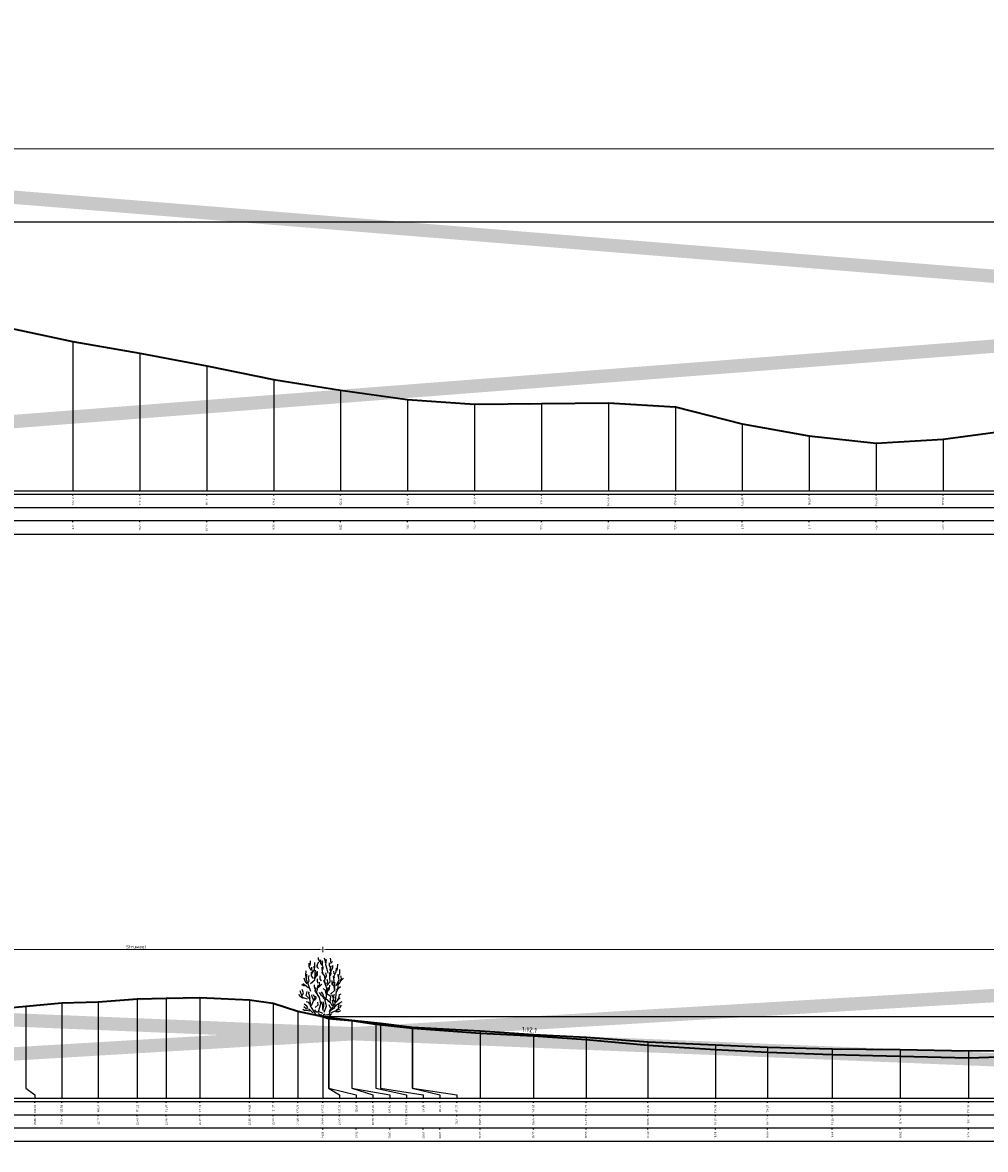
# Model space of a CAD drawing. Header units: metres. Extents: x 173015 to 189682, y 346605 to 348504.
# Tile 212 of 256: x 188982 to 189054, y 348316 to 348400. Entities that reach past the tile are written whole.
import ezdxf
from ezdxf.enums import TextEntityAlignment as Align

# ---------------------------------------------------------------- set-up
doc = ezdxf.new("R2010")
doc.units = ezdxf.units.M
doc.header["$PDMODE"] = 35
doc.header["$PDSIZE"] = 0.075
for name, color, linetype, lineweight in [('B-ME-GR-HEESTER-SD', 252, 'Continuous', 25), ('B-ME-OB-WATERLIJN-GD', 150, 'Continuous', 25), ('N-WE-GW-TALUD-T18', 1, 'Continuous', 18), ('X-ME-AL-PROFIEL_HUIDIG MAAIVELD-GD', 252, 'Continuous', 0), ('X-XX-AL-DETAIL1-M-B', 252, 'Continuous', 18), ('X-XX-AL-DWARSPROFIEL_PROFIELLIJN BOVENKANT SLIB-GD', 42, 'Continuous', 35), ('X-XX-AL-DWARSPROFIEL_PROFIELLIJN MAAIVELD-GD', 8, 'Continuous', 35), ('X-XX-AL-HULPGEOMETRIE-G', 50, 'Continuous', 25)]:
    doc.layers.add(name, color=color, linetype=linetype, lineweight=lineweight)
doc.layers.add('X-ME-AL-PROFIELRASTER-S', color=7, linetype='Continuous')
doc.styles.add('NLCS-ISO', font='NLCS-ISO.ttf', dxfattribs={"height": 1.8})
doc.styles.add('NLCS-ISO-ANNOTATIVE-T18', font='NLCS-ISO.ttf', dxfattribs={"height": 1.8})
doc.styles.add('NLCS-ISO-M100-T25', font='NLCS-ISO.ttf', dxfattribs={"height": 0.25})
doc.dimstyles.new('NLCS-M100-T25-PIJL_L3_H2', dxfattribs={"dimscale": 0.1, "dimtxt": 2.5, "dimasz": 2.5, "dimexe": 2, "dimexo": 2, "dimgap": 0.7, "dimtad": 1, "dimdec": 3, "dimzin": 0, "dimdsep": 46, "dimtxsty": 'NLCS-ISO-M100-T25', "dimcen": 0, "dimdle": 2, "dimclrd": 256, "dimclre": 256, "dimclrt": 256, "dimazin": 0, "dimtfac": 1, "dimtdec": 3, "dimtofl": 0, "dimtmove": 0, "dimatfit": 3, "dimfxl": 2, "dimfxlon": 1, "dimtfillclr": 256, "dimtolj": 1, "dimtzin": 0, "dimlwd": -1, "dimlwe": -1, "dimarcsym": 0})

# ---------------------------------------------------------------- blocks, each defined once
blk = doc.blocks.new('SAL-PROFIELRASTER_BALK_EIND1-D')
at = {"color": 0, "linetype": 'ByBlock', "lineweight": -2, "flags": 128}
for points in [[(0, 0), (1, 0)], [(0, -2.5), (1, -2.5)], [(0, -12.5), (1, -12.5)]]:
    blk.add_lwpolyline(points, dxfattribs=at)
blk = doc.blocks.new('SAL-PROFIELRASTER_BALK_EIND2-D')
at = {"color": 0, "linetype": 'ByBlock', "lineweight": -2}
blk.add_line((1, -12.5), (0, -12.5), dxfattribs=at)
blk = doc.blocks.new('SAL-PROFIELRASTER_BALK_DATA-D')
at = {"color": 0, "linetype": 'ByBlock', "lineweight": -2}
blk.add_lwpolyline([(0, -3.5), (0, -2.5)], dxfattribs=at)
at = {"color": 0, "linetype": 'ByBlock', "lineweight": -2, "style": 'NLCS-ISO-ANNOTATIVE-T18'}
blk.add_attdef('GETAL', text='', height=1.5, rotation=90, dxfattribs=at).set_placement((0.75, -5), align=Align.RIGHT)
blk = doc.blocks.new('SAL-PROFIELRASTER_AANHAAL-D')
at = {"color": 9, "linetype": 'ByBlock', "lineweight": -2, "flags": 128}
blk.add_lwpolyline([(0, 1), (0, 0)], dxfattribs=at)
blk = doc.blocks.new('SAL-PROFIELRASTER_AANHAAL_STAGGER-D')
at = {"color": 9, "linetype": 'ByBlock', "lineweight": -2, "flags": 128}
for points in [[(0, 0), (0, -0.25)], [(0, -0.25), (1, -0.75)], [(1, -0.75), (1, -1)]]:
    blk.add_lwpolyline(points, dxfattribs=at)
blk = doc.blocks.new('*D39')
at = {"layer": 'Defpoints', "color": 0, "transparency": 16777216}
for p in [(188890.424, 348390.672), (188890.424, 348383.512), (189350.024, 348363.422)]:
    blk.add_point(p, dxfattribs=at)
at = {"layer": 'X-XX-AL-DETAIL1-M-B', "transparency": 16777216}
for p, q in [((188890.424, 348390.472), (188890.424, 348390.872)), ((189349.774, 348390.672), (188890.674, 348390.672)), ((189350.024, 348390.472), (189350.024, 348390.872))]:
    blk.add_line(p, q, dxfattribs=at)
for points in [[(188890.674, 348390.713), (188890.674, 348390.63), (188890.424, 348390.672)], [(189349.774, 348390.713), (189349.774, 348390.63), (189350.024, 348390.672)]]:
    blk.add_solid(points, dxfattribs=at)
at = {"layer": 'X-XX-AL-DETAIL1-M-B', "transparency": 16777216, "insert": (189120.224, 348390.867), "char_height": 0.25, "attachment_point": 5, "style": 'NLCS-ISO-M100-T25'}
blk.add_mtext('\\A1;Waterbodem met slib', dxfattribs=at)
blk = doc.blocks.new('*D40')
at = {"layer": 'Defpoints', "color": 0, "transparency": 16777216}
for p in [(189004.828, 348330.918), (189004.828, 348321.945), (189192.181, 348321.945)]:
    blk.add_point(p, dxfattribs=at)
at = {"layer": 'X-XX-AL-DETAIL1-M-B', "transparency": 16777216}
for p, q in [((189004.828, 348330.718), (189004.828, 348331.118)), ((189191.931, 348330.918), (189005.078, 348330.918)), ((189192.181, 348330.718), (189192.181, 348331.118))]:
    blk.add_line(p, q, dxfattribs=at)
for points in [[(189005.078, 348330.96), (189005.078, 348330.877), (189004.828, 348330.918)], [(189191.931, 348330.96), (189191.931, 348330.877), (189192.181, 348330.918)]]:
    blk.add_solid(points, dxfattribs=at)
at = {"layer": 'X-XX-AL-DETAIL1-M-B', "transparency": 16777216, "insert": (189098.505, 348331.113), "char_height": 0.25, "attachment_point": 5, "style": 'NLCS-ISO-M100-T25'}
blk.add_mtext('\\A1;Waterbodem met slib', dxfattribs=at)
blk = doc.blocks.new('*D55')
at = {"layer": 'Defpoints', "color": 0, "transparency": 16777216}
for p in [(188976.956, 348330.918), (188976.956, 348321.944), (189004.828, 348321.945)]:
    blk.add_point(p, dxfattribs=at)
at = {"layer": 'X-XX-AL-DETAIL1-M-B', "transparency": 16777216}
for p, q in [((188976.956, 348330.718), (188976.956, 348331.118)), ((189004.578, 348330.918), (188977.206, 348330.918)), ((189004.828, 348330.718), (189004.828, 348331.118))]:
    blk.add_line(p, q, dxfattribs=at)
for points in [[(188977.206, 348330.96), (188977.206, 348330.877), (188976.956, 348330.918)], [(189004.578, 348330.96), (189004.578, 348330.877), (189004.828, 348330.918)]]:
    blk.add_solid(points, dxfattribs=at)
at = {"layer": 'X-XX-AL-DETAIL1-M-B', "transparency": 16777216, "insert": (188990.892, 348331.113), "char_height": 0.25, "attachment_point": 5, "style": 'NLCS-ISO-M100-T25'}
blk.add_mtext('\\A1;Struweel', dxfattribs=at)
blk = doc.blocks.new('SGR-HEESTER_S01_E_ZIJ-D')
blk.add_line((-0.166, 0), (0.141, 0))
at = {"flags": 128}
for points in [[(-0.2, 4.074), (-0.317, 4.285), (-0.317, 4.402)], [(-0.035, 3.816), (-0.153, 3.992), (-0.153, 4.238)], [(0.2, 4.015), (0.164, 4.261), (0.106, 4.367)], [(0.399, 3.241), (0.317, 3.534), (0.235, 3.863), (0.282, 4.25)], [(0.587, 4.062), (0.587, 4.226), (0.575, 4.355)], [(-1.256, 2.866), (-1.268, 3.112), (-1.256, 3.405)], [(-0.881, 3.429), (-1.01, 3.698), (-1.022, 3.992)], [(-0.975, 3.816), (-0.916, 3.956), (-0.916, 4.168)], [(-0.933, 2.465), (-0.604, 2.728), (-0.582, 3.231), (-0.56, 3.45)], [(-0.822, 3.147), (-0.775, 3.358), (-0.822, 3.558), (-0.822, 3.687)], [(-0.787, 3.241), (-0.611, 3.487), (-0.658, 3.769)], [(-0.599, 3.64), (-0.599, 3.886), (-0.599, 4.039)], [(-0.599, 2.819), (-0.47, 3.088), (-0.481, 3.241), (-0.399, 3.405)], [(-0.329, 3.581), (-0.434, 3.687), (-0.423, 3.839)], [(-0.387, 3.734), (-0.387, 3.91), (-0.305, 4.074)], [(-0.059, 4.003), (0, 4.086), (-0.047, 4.168)], [(0.035, 3.217), (-0.023, 3.335), (-0.047, 3.64), (-0.059, 3.687)], [(-0.012, 3.476), (0.023, 3.663), (-0.023, 3.863), (-0.023, 3.98)], [(0.552, 3.487), (0.575, 3.628), (0.493, 3.781), (0.493, 4.015)], [(0.564, 3.053), (0.622, 3.241), (0.575, 3.44), (0.634, 3.781)], [(0.575, 3.968), (0.716, 4.097)], [(0.634, 3.393), (0.751, 3.628), (0.74, 3.816)], [(0.834, 3.194), (0.822, 3.393)], [(0.869, 2.877), (0.834, 3.041), (0.986, 3.346), (1.022, 3.616)], [(1.045, 3.44), (1.092, 3.593), (1.115, 3.91)], [(1.198, 2.912), (1.198, 3.112), (1.268, 3.182), (1.28, 3.511)], [(-1.174, 2.443), (-1.327, 2.643), (-1.397, 2.854)], [(-0.889, 1.874), (-1.064, 2.356), (-1.218, 2.75), (-1.196, 3.166)], [(-1.092, 2.514), (-1.033, 2.666), (-1.08, 2.854), (-1.01, 3.065)], [(-0.693, 2.83), (-0.845, 3.03), (-0.845, 3.323)], [(-0.493, 2.983), (-0.399, 3.1), (-0.399, 3.323)], [(-0.352, 2.478), (-0.387, 2.619), (-0.399, 2.807)], [(-0.341, 2.138), (-0.223, 2.361), (-0.258, 2.572)], [(-0.094, 2.666), (-0.2, 2.783), (-0.211, 3.041)], [(0.141, 2.854), (0.153, 3.006), (-0.082, 3.3)], [(0.097, 0.321), (0.272, 0.78), (0.184, 1.196), (0.272, 1.459), (0.294, 2.115), (0.075, 2.684)], [(0.2, 2.431), (0.129, 2.69), (0.27, 3.03), (0.235, 3.264)], [(0.294, 2.312), (0.557, 2.597), (0.513, 2.925), (0.513, 3.275)], [(0.305, 2.42), (0.364, 2.584), (0.317, 2.783)], [(0.579, 1.677), (0.885, 1.962), (0.907, 2.29), (0.885, 2.553)], [(0.869, 2.021), (0.834, 2.267), (0.693, 2.385), (0.693, 2.69)], [(0.751, 2.431), (0.834, 2.654), (0.787, 3.006)], [(0.995, 2.312), (1.214, 2.728), (1.126, 3.144)], [(1.045, 1.997), (1.151, 2.197), (1.162, 2.572)], [(1.057, 2.361), (1.233, 2.478), (1.339, 2.654), (1.538, 2.854)], [(1.292, 2.619), (1.397, 2.83), (1.339, 3.041)], [(-1.152, 1.305), (-1.524, 1.415), (-1.7, 1.918)], [(-1.362, 2.279), (-1.573, 2.361)], [(-1.515, 1.587), (-1.444, 1.775), (-1.55, 2.021)], [(-1.08, 2.115), (-1.233, 2.267), (-1.503, 2.443)], [(-0.166, 0), (-0.517, 0.145), (-0.67, 0.408), (-0.933, 0.802), (-0.933, 1.021), (-0.977, 1.284), (-1.24, 1.568), (-1.174, 1.874)], [(-0.939, 1.352), (-0.975, 1.458), (-1.01, 1.645), (-1.069, 1.739), (-0.986, 1.833)], [(-0.564, 2.044), (-0.634, 2.22), (-0.611, 2.361)], [(0.009, 0.233), (-0.319, 0.386), (-0.144, 0.955), (-0.254, 1.415), (-0.582, 1.918), (-0.495, 2.159)], [(-0.399, 1.716), (-0.481, 1.81), (-0.387, 2.044), (-0.352, 2.373)], [(-0.294, 2.185), (-0.07, 2.42)], [(0.012, 1.481), (-0.106, 1.575), (-0.164, 1.692), (-0.258, 1.798)], [(0.27, 1.317), (0.07, 1.446), (0.012, 1.704), (-0.094, 1.833)], [(0.235, 1.763), (0.188, 1.962), (0.035, 2.068)], [(0.119, 0.102), (0.491, 0.167), (0.579, 0.474), (0.885, 0.671), (0.951, 1.13), (1.017, 1.918)], [(0.688, 0.802), (0.557, 1.108), (0.601, 1.502), (0.206, 1.743)], [(0.305, 1.728), (0.364, 1.904), (0.411, 2.162)], [(0.411, 1.939), (0.505, 2.068), (0.528, 2.349)], [(1.022, 1.81), (1.139, 2.08), (1.327, 2.244)], [(1.115, 1.282), (1.209, 1.47), (1.245, 1.645), (1.374, 1.704)], [(-1.432, 1.34), (-1.597, 1.423), (-1.714, 1.528), (-1.761, 1.634)], [(-1.127, 0.637), (-1.198, 0.777), (-1.397, 0.918)], [(-0.963, 0.918), (-1.057, 1.047), (-1.256, 1.094)], [(-0.845, 0.824), (-0.736, 1.043), (-0.604, 1.437), (-0.692, 1.612)], [(-0.693, 1.235), (-0.763, 1.399), (-0.822, 1.622)], [(-0.622, 1.2), (-0.493, 1.364), (-0.528, 1.516)], [(-0.582, 0.671), (-0.341, 0.868), (-0.385, 1.065)], [(0.059, 0.437), (-0.012, 0.578), (0, 0.848), (-0.117, 1.094)], [(0.528, 1.035), (0.446, 1.129), (0.352, 1.258), (0.153, 1.282), (0.012, 1.411)], [(0.023, 0.601), (0.082, 0.777), (0.082, 0.942), (0.023, 1.106)], [(0.493, 0.367), (0.599, 0.59), (0.47, 0.883)], [(0.622, 0.59), (0.763, 0.73), (0.763, 0.977), (0.716, 1.223)], [(0.916, 1.082), (0.798, 1.258), (0.775, 1.434), (0.681, 1.61)], [(0.798, 0.801), (0.845, 0.953)], [(0.845, 1.376), (0.822, 1.54), (0.869, 1.681)], [(0.928, 0.754), (1.104, 0.918), (1.198, 0.918)], [(0.998, 1.082), (1.139, 1.247), (1.292, 1.387)], [(1.01, 0.508), (1.198, 0.625), (1.151, 0.719), (1.233, 0.895)], [(1.139, 0.942), (1.28, 1.012), (1.432, 1.118)], [(-0.975, 0.402), (-1.221, 0.449), (-1.362, 0.449), (-1.503, 0.519)], [(-0.758, 0.277), (-0.999, 0.518), (-1.24, 0.583), (-1.415, 0.736)], [(-0.305, 0.32), (-0.47, 0.32), (-0.599, 0.508)], [(-0.141, 0.085), (-0.305, 0.167), (-0.352, 0.214)], [(0, 0), (-0.141, 0.144)], [(-0.023, 0), (0.141, 0.203)], [(0.141, 0), (0.528, 0.062), (0.669, 0.214)], [(0.622, 0.299), (0.951, 0.43), (1.28, 0.583)], [(0.939, 0.367), (1.198, 0.379), (1.35, 0.461)], [(1.268, 0.637), (1.397, 0.836)]]:
    blk.add_lwpolyline(points, dxfattribs=at)

msp = doc.modelspace()

# ---------------------------------------------------------------- hatches: boundary and pattern name
at = {"layer": 'X-ME-AL-PROFIEL_HUIDIG MAAIVELD-GD'}
h = msp.add_hatch(dxfattribs=at)
h.set_pattern_fill('AGR-MAAIVELD', color=256, scale=0.05, pattern_type=2)
h.set_pattern_definition([(45, (0, 0), (-0.25000007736, 0.25000007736), []), (45, (-0.0357, 0.0357), (0, 0.50000015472), [0.3535535, -0.3535535]), (45, (-0.07143, 0.07143), (0, 0.50000015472), [0.3535535, -0.3535535]), (45, (-0.10764, 0.10764), (0, 0.50000015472), [0.3535535, -0.3535535]), (45, (-0.14286, 0.14286), (0, 0.50000015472), [0.3535535, -0.3535535]), (45, (-0.17857, 0.17857), (0, 0.50000015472), [0.3535535, -0.3535535]), (45, (-0.2143, 0.2143), (0, 0.50000015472), [0.3535535, -0.3535535]), (315, (0, 0), (0.25000007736, 0.25000007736), []), (315, (0.0357, 0.0357), (0.50000015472, -1e-16), [0.3535535, -0.3535535]), (315, (0.07143, 0.07143), (0.50000015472, -1e-16), [0.3535535, -0.3535535]), (315, (0.10764, 0.10764), (0.50000015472, -1e-16), [0.3535535, -0.3535535]), (315, (0.14286, 0.14286), (0.50000015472, -1e-16), [0.3535535, -0.3535535]), (315, (0.17857, 0.17857), (0.50000015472, -1e-16), [0.3535535, -0.3535535]), (315, (0.2143, 0.2143), (0.50000015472, -1e-16), [0.3535535, -0.3535535])])
h.paths.add_polyline_path([(189349.6491, 348385.1277), (189349.6491, 348385.2277), (189348.7739, 348385.0327), (189346.598, 348384.7597), (189344.2243, 348384.1877), (189340.5139, 348382.9987), (189337.707, 348382.4747), (189335.2402, 348382.3107), (189332.9719, 348381.9397), (189331.0087, 348381.8657), (189326.0111, 348381.6957), (189321.0135, 348381.5457), (189316.0159, 348381.1657), (189311.0183, 348380.1057), (189306.0207, 348379.3357), (189301.0231, 348378.5357), (189296.0255, 348377.6857), (189291.0279, 348377.0257), (189286.0303, 348376.0957), (189281.0327, 348374.8457), (189276.0351, 348373.9057), (189271.0375, 348373.2057), (189266.04, 348372.9357), (189261.0424, 348372.9457), (189256.0448, 348371.9457), (189251.0472, 348371.8457), (189246.0496, 348371.9357), (189241.052, 348371.4457), (189236.0544, 348369.8057), (189231.0568, 348368.7957), (189226.0592, 348368.8757), (189221.0616, 348369.4257), (189216.064, 348368.7857), (189211.0664, 348368.0157), (189206.0688, 348367.7257), (189201.0712, 348367.8557), (189196.0736, 348368.2657), (189191.0761, 348368.5457), (189186.0785, 348368.7057), (189181.0809, 348368.5357), (189176.0833, 348368.4357), (189171.0857, 348368.1857), (189166.0881, 348368.0857), (189161.0905, 348368.0057), (189156.0929, 348367.4857), (189151.0953, 348367.2657), (189146.0977, 348367.1957), (189141.1001, 348367.1557), (189136.1025, 348367.1557), (189131.1049, 348367.2157), (189126.1073, 348367.8857), (189121.1098, 348368.2857), (189116.1122, 348367.7657), (189111.1146, 348367.8457), (189106.117, 348369.1457), (189101.1194, 348370.0457), (189096.1218, 348369.6057), (189091.1242, 348369.4157), (189086.1266, 348369.4557), (189081.129, 348369.7457), (189076.1314, 348370.2657), (189071.1338, 348370.8457), (189066.1362, 348370.9957), (189061.1386, 348370.6157), (189056.141, 348369.6757), (189051.1434, 348369.0057), (189046.1459, 348368.7157), (189041.1483, 348369.2457), (189036.1507, 348370.1557), (189031.1531, 348371.4057), (189026.1555, 348371.7057), (189021.1579, 348371.6757), (189016.1603, 348371.6157), (189011.1627, 348371.9657), (189006.1651, 348372.6657), (189001.1675, 348373.4457), (188996.1699, 348374.4857), (188991.1723, 348375.4357), (188986.1747, 348376.2957), (188981.1771, 348377.3657), (188976.1796, 348378.1757), (188971.182, 348378.9157), (188966.1844, 348379.8657), (188961.1868, 348380.2857), (188956.1892, 348380.7857), (188951.1916, 348381.2357), (188946.194, 348381.3427), (188941.5461, 348381.5207), (188937.5444, 348381.6947), (188933.4252, 348382.3557), (188929.2274, 348382.6067), (188925.2357, 348382.3637), (188921.0174, 348382.6887), (188918.0486, 348382.9187), (188915.1552, 348382.9667), (188913.9741, 348383.2377), (188911.2316, 348383.6457), (188909.3069, 348383.9447), (188907.5396, 348384.1557), (188905.8614, 348384.3117), (188903.8265, 348384.4617), (188901.6416, 348384.6107), (188899.3855, 348384.6857), (188897.0584, 348384.7987), (188895.1431, 348384.8407), (188892.8659, 348384.9047), (188891.0155, 348385.0187), (188890.4364, 348385.2317), (188889.6547, 348385.4837), (188887.2296, 348385.5657), (188884.9793, 348385.6627), (188882.3406, 348385.8417), (188879.7566, 348385.8557), (188879.7566, 348385.7557), (188882.3406, 348385.7417), (188884.9793, 348385.5627), (188887.2296, 348385.4657), (188889.6547, 348385.3837), (188890.4364, 348385.1317), (188891.0155, 348384.9187), (188892.8659, 348384.8047), (188895.1431, 348384.7407), (188897.0584, 348384.6987), (188899.3855, 348384.5857), (188901.6416, 348384.5107), (188903.8265, 348384.3617), (188905.8614, 348384.2117), (188907.5396, 348384.0557), (188909.3069, 348383.8447), (188911.2316, 348383.5457), (188913.9741, 348383.1377), (188915.1552, 348382.8667), (188918.0486, 348382.8187), (188921.0174, 348382.5887), (188925.2357, 348382.2637), (188929.2274, 348382.5067), (188933.4252, 348382.2557), (188937.5444, 348381.5947), (188941.5461, 348381.4207), (188946.194, 348381.2427), (188951.1916, 348381.1357), (188956.1892, 348380.6857), (188961.1868, 348380.1857), (188966.1844, 348379.7657), (188971.182, 348378.8157), (188976.1796, 348378.0757), (188981.1771, 348377.2657), (188986.1747, 348376.1957), (188991.1723, 348375.3357), (188996.1699, 348374.3857), (189001.1675, 348373.3457), (189006.1651, 348372.5657), (189011.1627, 348371.8657), (189016.1603, 348371.5157), (189021.1579, 348371.5757), (189026.1555, 348371.6057), (189031.1531, 348371.3057), (189036.1507, 348370.0557), (189041.1483, 348369.1457), (189046.1459, 348368.6157), (189051.1434, 348368.9057), (189056.141, 348369.5757), (189061.1386, 348370.5157), (189066.1362, 348370.8957), (189071.1338, 348370.7457), (189076.1314, 348370.1657), (189081.129, 348369.6457), (189086.1266, 348369.3557), (189091.1242, 348369.3157), (189096.1218, 348369.5057), (189101.1194, 348369.9457), (189106.117, 348369.0457), (189111.1146, 348367.7457), (189116.1122, 348367.6657), (189121.1098, 348368.1857), (189126.1073, 348367.7857), (189131.1049, 348367.1157), (189136.1025, 348367.0557), (189141.1001, 348367.0557), (189146.0977, 348367.0957), (189151.0953, 348367.1657), (189156.0929, 348367.3857), (189161.0905, 348367.9057), (189166.0881, 348367.9857), (189171.0857, 348368.0857), (189176.0833, 348368.3357), (189181.0809, 348368.4357), (189186.0785, 348368.6057), (189191.0761, 348368.4457), (189196.0736, 348368.1657), (189201.0712, 348367.7557), (189206.0688, 348367.6257), (189211.0664, 348367.9157), (189216.064, 348368.6857), (189221.0616, 348369.3257), (189226.0592, 348368.7757), (189231.0568, 348368.6957), (189236.0544, 348369.7057), (189241.052, 348371.3457), (189246.0496, 348371.8357), (189251.0472, 348371.7457), (189256.0448, 348371.8457), (189261.0424, 348372.8457), (189266.04, 348372.8357), (189271.0375, 348373.1057), (189276.0351, 348373.8057), (189281.0327, 348374.7457), (189286.0303, 348375.9957), (189291.0279, 348376.9257), (189296.0255, 348377.5857), (189301.0231, 348378.4357), (189306.0207, 348379.2357), (189311.0183, 348380.0057), (189316.0159, 348381.0657), (189321.0135, 348381.4457), (189326.0111, 348381.5957), (189331.0087, 348381.7657), (189332.9719, 348381.8397), (189335.2402, 348382.2107), (189337.707, 348382.3747), (189340.5139, 348382.8987), (189344.2243, 348384.0877), (189346.598, 348384.6597), (189348.7739, 348384.9327)])
h = msp.add_hatch(dxfattribs=at)
h.set_pattern_fill('AGR-MAAIVELD', color=256, scale=0.05, pattern_type=2)
h.set_pattern_definition([(45, (2153.99712, 154.15707), (-0.25000007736, 0.25000007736), []), (45, (2153.9614, 154.19278), (0, 0.50000015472), [0.3535535, -0.3535535]), (45, (2153.9257, 154.2285), (0, 0.50000015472), [0.3535535, -0.3535535]), (45, (2153.88948, 154.2647), (0, 0.50000015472), [0.3535535, -0.3535535]), (45, (2153.85426, 154.29992), (0, 0.50000015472), [0.3535535, -0.3535535]), (45, (2153.81855, 154.33564), (0, 0.50000015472), [0.3535535, -0.3535535]), (45, (2153.78284, 154.37135), (0, 0.50000015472), [0.3535535, -0.3535535]), (315, (2153.99712, 154.15707), (0.25000007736, 0.25000007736), []), (315, (2154.03284, 154.19278), (0.50000015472, -1e-16), [0.3535535, -0.3535535]), (315, (2154.06855, 154.2285), (0.50000015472, -1e-16), [0.3535535, -0.3535535]), (315, (2154.10476, 154.2647), (0.50000015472, -1e-16), [0.3535535, -0.3535535]), (315, (2154.13998, 154.29992), (0.50000015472, -1e-16), [0.3535535, -0.3535535]), (315, (2154.1757, 154.33564), (0.50000015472, -1e-16), [0.3535535, -0.3535535]), (315, (2154.2114, 154.37135), (0.50000015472, -1e-16), [0.3535535, -0.3535535])])
h.paths.add_polyline_path([(189195.2551, 348326.5533), (189194.0546, 348326.2553), (189193.3331, 348326.0603), (189192.1813, 348325.9053), (189190.4147, 348325.7343), (189188.288, 348325.6073), (189185.8403, 348325.4493), (189183.646, 348325.4213), (189180.6202, 348325.3213), (189177.5695, 348325.1613), (189176.1906, 348325.1523), (189172.7528, 348324.9823), (189168.309, 348324.7123), (189163.3333, 348324.4953), (189159.1148, 348324.5143), (189154.6398, 348324.4443), (189151.1526, 348324.1053), (189148.4097, 348324.1223), (189145.4489, 348323.9153), (189141.7593, 348324.0863), (189137.1705, 348323.7253), (189132.7251, 348323.4703), (189128.2319, 348323.2333), (189123.3677, 348323.0753), (189118.7427, 348322.9763), (189114.2483, 348323.0103), (189109.5284, 348322.9803), (189103.4026, 348322.9173), (189097.8554, 348322.9543), (189093.1109, 348323.0503), (189087.8921, 348323.2953), (189083.1362, 348323.3343), (189076.9962, 348323.0433), (189072.1523, 348322.8013), (189067.7877, 348322.6643), (189063.1978, 348322.7383), (189058.3727, 348323.0003), (189053.0349, 348322.8223), (189047.9447, 348322.9513), (189042.8612, 348323.0673), (189038.0311, 348323.2413), (189034.1395, 348323.4323), (189029.1037, 348323.7683), (189024.4889, 348324.1803), (189020.5525, 348324.4533), (189016.5763, 348324.6633), (189011.5225, 348325.0263), (189008.7871, 348325.3453), (189007.0005, 348325.6063), (189005.2556, 348325.7633), (189004.8283, 348325.9053), (189002.9594, 348326.2933), (189001.1267, 348326.9013), (188999.3711, 348327.1603), (188995.6531, 348327.3173), (188993.1461, 348327.2723), (188990.9811, 348327.2133), (188988.0635, 348327.0063), (188985.3382, 348326.9363), (188982.6591, 348326.6723), (188980.5414, 348326.4893), (188978.746, 348326.4053), (188976.9864, 348325.9093), (188975.8056, 348325.7123), (188974.1429, 348325.4463), (188971.8299, 348325.2783), (188969.2265, 348325.0603), (188968.3442, 348325.0943), (188967.0865, 348324.9503), (188965.65, 348324.8023), (188963.5276, 348324.7983), (188960.1915, 348324.7903), (188956.2982, 348324.6583), (188952.0675, 348324.5513), (188948.069, 348324.4573), (188944.66, 348324.8273), (188941.6228, 348324.0993), (188938.4592, 348324.4173), (188934.8641, 348324.2763), (188931.0871, 348324.3393), (188927.2653, 348324.2323), (188922.8834, 348324.1603), (188918.26, 348324.3523), (188914.4136, 348324.3443), (188910.5025, 348324.7023), (188907.092, 348324.5933), (188904.4401, 348324.9363), (188900.5089, 348324.5633), (188899.2003, 348324.7623), (188896.615, 348325.1043), (188894.3055, 348325.3193), (188893.0213, 348325.4113), (188891.4084, 348325.4603), (188890.0271, 348325.6193), (188889.0865, 348325.8793), (188887.5397, 348325.9503), (188885.7884, 348326.4763), (188883.8909, 348326.5563), (188881.5143, 348326.9253), (188879.7566, 348327.1293), (188879.7566, 348327.0293), (188881.5143, 348326.8253), (188883.8909, 348326.4563), (188885.7884, 348326.3763), (188887.5397, 348325.8503), (188889.0865, 348325.7793), (188890.0271, 348325.5193), (188891.4084, 348325.3603), (188893.0213, 348325.3113), (188894.3055, 348325.2193), (188896.615, 348325.0043), (188899.2003, 348324.6623), (188900.5089, 348324.4633), (188904.4401, 348324.8363), (188907.092, 348324.4933), (188910.5025, 348324.6023), (188914.4136, 348324.2443), (188918.26, 348324.2523), (188922.8834, 348324.0603), (188927.2653, 348324.1323), (188931.0871, 348324.2393), (188934.8641, 348324.1763), (188938.4592, 348324.3173), (188941.6228, 348323.9993), (188944.66, 348324.7273), (188948.069, 348324.3573), (188952.0675, 348324.4513), (188956.2982, 348324.5583), (188960.1915, 348324.6903), (188963.5276, 348324.6983), (188965.65, 348324.7023), (188967.0865, 348324.8503), (188968.3442, 348324.9943), (188969.2265, 348324.9603), (188971.8299, 348325.1783), (188974.1429, 348325.3463), (188975.8056, 348325.6123), (188976.9864, 348325.8093), (188978.746, 348326.3053), (188980.5414, 348326.3893), (188982.6591, 348326.5723), (188985.3382, 348326.8363), (188988.0635, 348326.9063), (188990.9811, 348327.1133), (188993.1461, 348327.1723), (188995.6531, 348327.2173), (188999.3711, 348327.0603), (189001.1267, 348326.8013), (189002.9594, 348326.1933), (189004.8283, 348325.8053), (189005.2556, 348325.6633), (189007.0005, 348325.5063), (189008.7871, 348325.2453), (189011.5225, 348324.9263), (189016.5763, 348324.5633), (189020.5525, 348324.3533), (189024.4889, 348324.0803), (189029.1037, 348323.6683), (189034.1395, 348323.3323), (189038.0311, 348323.1413), (189042.8612, 348322.9673), (189047.9447, 348322.8513), (189053.0349, 348322.7223), (189058.3727, 348322.9003), (189063.1978, 348322.6383), (189067.7877, 348322.5643), (189072.1523, 348322.7013), (189076.9962, 348322.9433), (189083.1362, 348323.2343), (189087.8921, 348323.1953), (189093.1109, 348322.9503), (189097.8554, 348322.8543), (189103.4026, 348322.8173), (189109.5284, 348322.8803), (189114.2483, 348322.9103), (189118.7427, 348322.8763), (189123.3677, 348322.9753), (189128.2319, 348323.1333), (189132.7251, 348323.3703), (189137.1705, 348323.6253), (189141.7593, 348323.9863), (189145.4489, 348323.8153), (189148.4097, 348324.0223), (189151.1526, 348324.0053), (189154.6398, 348324.3443), (189159.1148, 348324.4143), (189163.3333, 348324.3953), (189168.309, 348324.6123), (189172.7528, 348324.8823), (189176.1906, 348325.0523), (189177.5695, 348325.0613), (189180.6202, 348325.2213), (189183.646, 348325.3213), (189185.8403, 348325.3493), (189188.288, 348325.5073), (189190.4147, 348325.6343), (189192.1813, 348325.8053), (189193.3331, 348325.9603), (189194.0546, 348326.1553), (189195.2551, 348326.4533)])

# ---------------------------------------------------------------- linework, layer by layer
at = {"layer": 'B-ME-OB-WATERLIJN-GD'}
for points in [[(188890.4239, 348385.2357), (189349.6491, 348385.2357)], [(189004.8313, 348325.9043), (189192.1705, 348325.9043)]]:
    msp.add_lwpolyline(points, dxfattribs=at)
at = {"layer": 'X-XX-AL-DWARSPROFIEL_PROFIELLIJN BOVENKANT SLIB-GD'}
msp.add_lwpolyline([(189004.8283, 348325.9053), (189005.2716, 348325.8363), (189006.9945, 348325.6423), (189009.136, 348325.4043), (189011.4946, 348325.0993), (189016.5763, 348324.8443), (189020.5525, 348324.5643), (189024.4889, 348324.3643), (189029.1037, 348324.0143), (189034.1395, 348323.7943), (189038.0311, 348323.6143), (189042.8612, 348323.4943), (189047.9447, 348323.4343), (189053.0349, 348323.3543), (189058.3727, 348323.4043)], dxfattribs=at)
at = {"layer": 'X-XX-AL-DWARSPROFIEL_PROFIELLIJN MAAIVELD-GD'}
for points in [[(188981.1771, 348377.3657), (188986.1747, 348376.2957), (188991.1723, 348375.4357), (188996.1699, 348374.4857), (189001.1675, 348373.4457), (189006.1651, 348372.6657), (189011.1627, 348371.9657), (189016.1603, 348371.6157), (189021.1579, 348371.6757), (189026.1555, 348371.7057), (189031.1531, 348371.4057), (189036.1507, 348370.1557), (189041.1483, 348369.2457), (189046.1459, 348368.7157), (189051.1434, 348369.0057), (189056.141, 348369.6757)], [(188980.5414, 348326.4893), (188982.6591, 348326.6723), (188985.3382, 348326.9363), (188988.0635, 348327.0063), (188990.9811, 348327.2133), (188993.1461, 348327.2723), (188995.6531, 348327.3173), (188999.3711, 348327.1603), (189001.1267, 348326.9013), (189002.9594, 348326.2933), (189004.8283, 348325.9053), (189005.2556, 348325.7633), (189007.0005, 348325.6063), (189008.7871, 348325.3453), (189011.5225, 348325.0263), (189016.5763, 348324.6633), (189020.5525, 348324.4533), (189024.4889, 348324.1803), (189029.1037, 348323.7683), (189034.1395, 348323.4323), (189038.0311, 348323.2413), (189042.8612, 348323.0673), (189047.9447, 348322.9513), (189053.0349, 348322.8223), (189058.3727, 348323.0003)]]:
    msp.add_lwpolyline(points, dxfattribs=at)
at = {"layer": 'X-XX-AL-HULPGEOMETRIE-G', "const_width": 1}
for points in [[(188872.202, 348361.8957), (189362.0989, 348399.5641), (189361.803, 348356.4332), (188871.8136, 348395.9235)], [(188870.6967, 348316.5017), (189207.2052, 348336.5309), (189206.9852, 348316.5017), (188870.3084, 348330.1814)]]:
    msp.add_lwpolyline(points, dxfattribs=at)

# ---------------------------------------------------------------- block references
at = {"layer": 'B-ME-GR-HEESTER-SD'}
msp.add_blockref('SGR-HEESTER_S01_E_ZIJ-D', (189004.8347, 348325.9043), dxfattribs=at)
at = {"layer": 'X-ME-AL-PROFIELRASTER-S'}
for p, yscale in [((188986.1747, 348365.1457), 11.15), ((188991.1723, 348365.1457), 10.29), ((188996.1699, 348365.1457), 9.34), ((189001.1675, 348365.1457), 8.3), ((189006.1651, 348365.1457), 7.52), ((189011.1627, 348365.1457), 6.82), ((189021.1579, 348365.1457), 6.53), ((189026.1555, 348365.1457), 6.56), ((189016.1603, 348365.1457), 6.47), ((189031.1531, 348365.1457), 6.26), ((189036.1507, 348365.1457), 5.01), ((189041.1483, 348365.1457), 4.1), ((189046.1459, 348365.1457), 3.57), ((189051.1434, 348365.1457), 3.86), ((188990.9811, 348319.8143), 7.399000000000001), ((188993.1461, 348319.8143), 7.457999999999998), ((188995.6531, 348319.8143), 7.503), ((188999.3711, 348319.8143), 7.346), ((188982.6591, 348320.8143), 5.858000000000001), ((188985.3382, 348319.8143), 7.122), ((188988.0635, 348319.8143), 7.192), ((189001.1267, 348319.8143), 7.087), ((189002.9594, 348319.8143), 6.478999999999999), ((189004.8283, 348319.8143), 6.091000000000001), ((189004.8283, 348319.8143), 6.091000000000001), ((189005.2556, 348320.8143), 4.949000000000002), ((189005.2716, 348320.8143), 5.021999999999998), ((189006.9945, 348320.8143), 4.827999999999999), ((189007.0005, 348320.8143), 4.792000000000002), ((189009.136, 348320.8143), 4.59), ((189008.7871, 348320.8143), 4.530999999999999), ((189011.4946, 348320.8143), 4.285), ((189011.5225, 348320.8143), 4.212), ((189016.5763, 348319.8143), 5.030000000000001), ((189016.5763, 348319.8143), 4.849), ((189020.5525, 348319.8143), 4.75), ((189020.5525, 348319.8143), 4.638999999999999), ((189024.4889, 348319.8143), 4.550000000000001), ((189024.4889, 348319.8143), 4.366), ((189029.1037, 348319.8143), 4.199999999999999), ((189029.1037, 348319.8143), 3.954000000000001), ((189034.1395, 348319.8143), 3.98), ((189034.1395, 348319.8143), 3.617999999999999), ((189038.0311, 348319.8143), 3.800000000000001), ((189038.0311, 348319.8143), 3.427), ((189042.8612, 348319.8143), 3.68), ((189042.8612, 348319.8143), 3.253), ((189047.9447, 348319.8143), 3.620000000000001), ((189047.9447, 348319.8143), 3.137), ((189053.0349, 348319.8143), 3.539999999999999), ((189053.0349, 348319.8143), 3.007999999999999)]:
    msp.add_blockref('SAL-PROFIELRASTER_AANHAAL-D', p, dxfattribs=dict(at, yscale=yscale))
at = {"layer": 'X-ME-AL-PROFIELRASTER-S', "yscale": 0.1}
for name, p, xscale, zscale in [('SAL-PROFIELRASTER_BALK_EIND1-D', (188879.7566, 348365.1457), 471.1424556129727, 471.1424556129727), ('SAL-PROFIELRASTER_BALK_EIND2-D', (188879.7566, 348364.1457), 471.1424556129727, 471.1424556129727), ('SAL-PROFIELRASTER_BALK_EIND2-D', (188879.7566, 348363.1457), 471.1424556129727, 471.1424556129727), ('SAL-PROFIELRASTER_BALK_EIND1-D', (188879.7566, 348319.8143), 316.7484769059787, 316.7484769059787), ('SAL-PROFIELRASTER_BALK_EIND2-D', (188879.7566, 348318.8143), 316.7484769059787, 316.7484769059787), ('SAL-PROFIELRASTER_BALK_EIND2-D', (188879.7566, 348317.8143), 316.7484769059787, 316.7484769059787)]:
    msp.add_blockref(name, p, dxfattribs=dict(at, xscale=xscale, zscale=zscale))
at = {"layer": 'X-ME-AL-PROFIELRASTER-S', "xscale": 0.1, "yscale": 0.1, "zscale": 0.1}
for p, values in [((188986.1747, 348365.1457), {'GETAL': '106.42'}), ((188991.1723, 348365.1457), {'GETAL': '111.42'}), ((188996.1699, 348365.1457), {'GETAL': '116.41'}), ((189001.1675, 348365.1457), {'GETAL': '121.41'}), ((189006.1651, 348365.1457), {'GETAL': '126.41'}), ((189011.1627, 348365.1457), {'GETAL': '131.41'}), ((189016.1603, 348365.1457), {'GETAL': '136.40'}), ((189021.1579, 348365.1457), {'GETAL': '141.40'}), ((189026.1555, 348365.1457), {'GETAL': '146.40'}), ((189031.1531, 348365.1457), {'GETAL': '151.40'}), ((189036.1507, 348365.1457), {'GETAL': '156.39'}), ((189041.1483, 348365.1457), {'GETAL': '161.39'}), ((189046.1459, 348365.1457), {'GETAL': '166.39'}), ((189051.1434, 348365.1457), {'GETAL': '171.39'}), ((188986.1747, 348363.1457), {'GETAL': '12.15'}), ((188991.1723, 348363.1457), {'GETAL': '11.29'}), ((188996.1699, 348363.1457), {'GETAL': '10.34'}), ((189001.1675, 348363.1457), {'GETAL': '9.30'}), ((189006.1651, 348363.1457), {'GETAL': '8.52'}), ((189011.1627, 348363.1457), {'GETAL': '7.82'}), ((189016.1603, 348363.1457), {'GETAL': '7.47'}), ((189021.1579, 348363.1457), {'GETAL': '7.53'}), ((189026.1555, 348363.1457), {'GETAL': '7.56'}), ((189031.1531, 348363.1457), {'GETAL': '7.26'}), ((189036.1507, 348363.1457), {'GETAL': '6.01'}), ((189041.1483, 348363.1457), {'GETAL': '5.10'}), ((189046.1459, 348363.1457), {'GETAL': '4.57'}), ((189051.1434, 348363.1457), {'GETAL': '4.86'}), ((188983.3442, 348319.8143), {'GETAL': '102.90'}), ((188985.3382, 348319.8143), {'GETAL': '105.58'}), ((188988.0635, 348319.8143), {'GETAL': '108.31'}), ((188990.9811, 348319.8143), {'GETAL': '111.22'}), ((188993.1461, 348319.8143), {'GETAL': '113.39'}), ((188995.6531, 348319.8143), {'GETAL': '115.90'}), ((188999.3711, 348319.8143), {'GETAL': '119.61'}), ((189001.1267, 348319.8143), {'GETAL': '121.37'}), ((189002.9594, 348319.8143), {'GETAL': '123.20'}), ((189004.8283, 348319.8143), {'GETAL': '125.07'}), ((189004.8283, 348319.8143), {'GETAL': '125.07'}), ((189006.0783, 348319.8143), {'GETAL': '125.50'}), ((189007.3283, 348319.8143), {'GETAL': '125.51'}), ((189008.5783, 348319.8143), {'GETAL': '127.24'}), ((189009.8283, 348319.8143), {'GETAL': '127.24'}), ((189011.0783, 348319.8143), {'GETAL': '129.03'}), ((189012.3283, 348319.8143), {'GETAL': '129.38'}), ((189013.5783, 348319.8143), {'GETAL': '131.74'}), ((189014.8283, 348319.8143), {'GETAL': '131.77'}), ((189016.5763, 348319.8143), {'GETAL': '136.82'}), ((189016.5763, 348319.8143), {'GETAL': '136.82'}), ((189020.5525, 348319.8143), {'GETAL': '140.80'}), ((189020.5525, 348319.8143), {'GETAL': '140.80'}), ((189024.4889, 348319.8143), {'GETAL': '144.73'}), ((189024.4889, 348319.8143), {'GETAL': '144.73'}), ((189029.1037, 348319.8143), {'GETAL': '149.35'}), ((189029.1037, 348319.8143), {'GETAL': '149.35'}), ((189034.1395, 348319.8143), {'GETAL': '154.38'}), ((189034.1395, 348319.8143), {'GETAL': '154.38'}), ((189038.0311, 348319.8143), {'GETAL': '158.27'}), ((189038.0311, 348319.8143), {'GETAL': '158.27'}), ((189042.8612, 348319.8143), {'GETAL': '163.10'}), ((189042.8612, 348319.8143), {'GETAL': '163.10'}), ((189047.9447, 348319.8143), {'GETAL': '168.19'}), ((189047.9447, 348319.8143), {'GETAL': '168.19'}), ((189053.0349, 348319.8143), {'GETAL': '173.28'}), ((189053.0349, 348319.8143), {'GETAL': '173.28'}), ((188983.3442, 348318.8143), {'GETAL': '21.86'}), ((188985.3382, 348318.8143), {'GETAL': '22.12'}), ((188988.0635, 348318.8143), {'GETAL': '22.19'}), ((188990.9811, 348318.8143), {'GETAL': '22.40'}), ((188993.1461, 348318.8143), {'GETAL': '22.46'}), ((188995.6531, 348318.8143), {'GETAL': '22.50'}), ((188999.3711, 348318.8143), {'GETAL': '22.35'}), ((189001.1267, 348318.8143), {'GETAL': '22.09'}), ((189002.9594, 348318.8143), {'GETAL': '21.48'}), ((189004.8283, 348318.8143), {'GETAL': '21.09'}), ((189006.0783, 348318.8143), {'GETAL': '20.95'}), ((189008.5783, 348318.8143), {'GETAL': '20.79'}), ((189011.0783, 348318.8143), {'GETAL': '20.53'}), ((189014.8283, 348318.8143), {'GETAL': '20.21'}), ((189016.5763, 348318.8143), {'GETAL': '19.85'}), ((189020.5525, 348318.8143), {'GETAL': '19.64'}), ((189024.4889, 348318.8143), {'GETAL': '19.37'}), ((189029.1037, 348318.8143), {'GETAL': '18.95'}), ((189034.1395, 348318.8143), {'GETAL': '18.62'}), ((189038.0311, 348318.8143), {'GETAL': '18.43'}), ((189042.8612, 348318.8143), {'GETAL': '18.25'}), ((189047.9447, 348318.8143), {'GETAL': '18.14'}), ((189053.0349, 348318.8143), {'GETAL': '18.01'}), ((189004.8283, 348317.8143), {'GETAL': '21.09'}), ((189007.3283, 348317.8143), {'GETAL': '21.02'}), ((189009.8283, 348317.8143), {'GETAL': '20.83'}), ((189012.3283, 348317.8143), {'GETAL': '20.59'}), ((189013.5783, 348317.8143), {'GETAL': '20.29'}), ((189016.5763, 348317.8143), {'GETAL': '20.03'}), ((189020.5525, 348317.8143), {'GETAL': '19.75'}), ((189024.4889, 348317.8143), {'GETAL': '19.55'}), ((189029.1037, 348317.8143), {'GETAL': '19.20'}), ((189034.1395, 348317.8143), {'GETAL': '18.98'}), ((189038.0311, 348317.8143), {'GETAL': '18.80'}), ((189042.8612, 348317.8143), {'GETAL': '18.68'}), ((189047.9447, 348317.8143), {'GETAL': '18.62'}), ((189053.0349, 348317.8143), {'GETAL': '18.54'})]:
    msp.add_blockref('SAL-PROFIELRASTER_BALK_DATA-D', p, dxfattribs=at).add_auto_attribs(values)
at = {"layer": 'X-ME-AL-PROFIELRASTER-S'}
for p, xscale, zscale in [((188982.6591, 348320.8143), 0.6850878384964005, 0.6850878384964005), ((189005.2556, 348320.8143), 0.8227069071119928, 0.8227069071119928), ((189005.2716, 348320.8143), 2.056683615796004, 2.056683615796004), ((189006.9945, 348320.8143), 2.833716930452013, 2.833716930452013), ((189007.0005, 348320.8143), 1.577775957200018, 1.577775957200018), ((189008.7871, 348320.8143), 2.291172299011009, 2.291172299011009), ((189009.136, 348320.8143), 3.192307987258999, 3.192307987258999), ((189011.4946, 348320.8143), 2.083624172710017, 2.083624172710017), ((189011.5225, 348320.8143), 3.305777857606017, 3.305777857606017)]:
    msp.add_blockref('SAL-PROFIELRASTER_AANHAAL_STAGGER-D', p, dxfattribs=dict(at, xscale=xscale, zscale=zscale))

# ---------------------------------------------------------------- texts
at = {"layer": 'N-WE-GW-TALUD-T18', "style": 'NLCS-ISO'}
msp.add_text('1:12.1', height=0.36, rotation=355.28091, dxfattribs=at).set_placement((189020.2363, 348324.6309), align=Align.BOTTOM_CENTER)

# ---------------------------------------------------------------- dimensions: what is measured, and where the dimension line sits
at = {"layer": 'X-XX-AL-DETAIL1-M-B'}
for base, p1, p2, text, picture, middle in [((188890.4239, 348390.6718), (189350.0239, 348363.4218), (188890.4239, 348383.5118), 'Waterbodem met slib', '*D39', (189120.2239, 348390.6718)), ((188976.9565, 348330.9182), (189004.8283, 348321.9454), (188976.9565, 348321.9444), 'Struweel', '*D55', (188990.8924, 348330.9182)), ((189004.8283, 348330.9182), (189192.1813, 348321.9454), (189004.8283, 348321.9454), 'Waterbodem met slib', '*D40', (189098.5048, 348330.9182))]:
    dim = msp.add_linear_dim(base=base, p1=p1, p2=p2, text=text, dimstyle='NLCS-M100-T25-PIJL_L3_H2', dxfattribs=at)
    dim.commit()
    dim.dimension.update_dxf_attribs({"geometry": picture, "text_midpoint": middle, "dimtype": 160})

doc.saveas('drawing.dxf')
